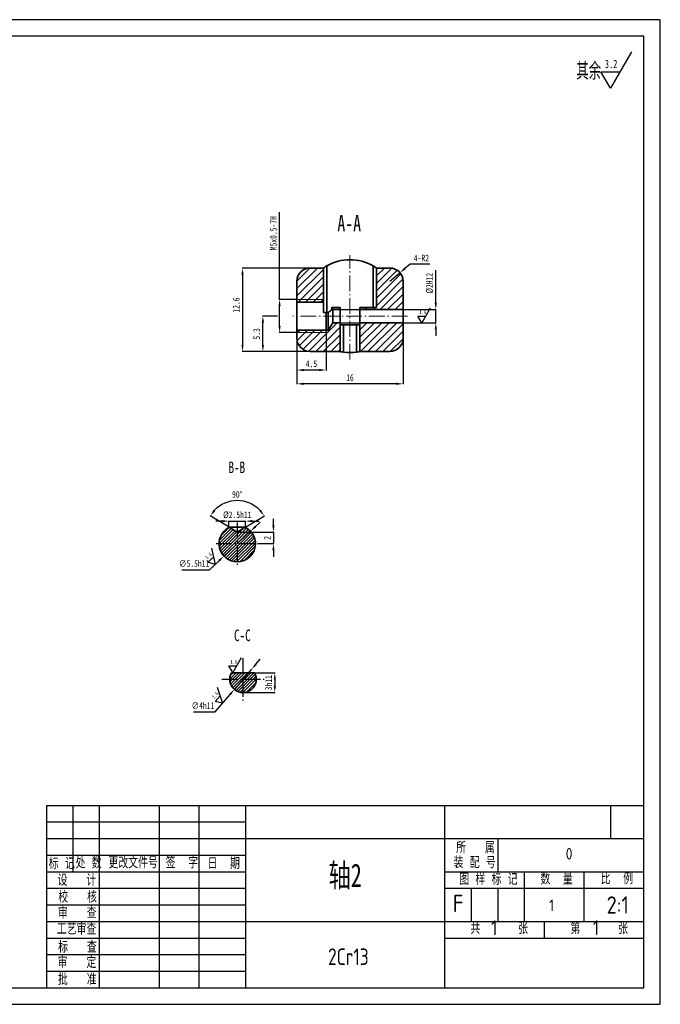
# Model space of a CAD drawing. Header units: millimetres. Extents: x -33921 to -29933, y -26486 to -26076.
# Tile 33 of 34: x -30638 to -30445, y -26375 to -26078. Entities that reach past the tile are written whole.
import ezdxf

# ---------------------------------------------------------------- set-up
doc = ezdxf.new("R2010")
doc.units = ezdxf.units.MM
doc.linetypes.add('GEN7A', pattern=[6.875, 4.75, -0.875, 0.375, -0.875])
doc.linetypes.add('SLD-实线', pattern=[0])
doc.layers.add('尺寸', color=7, linetype='Continuous')
doc.layers.add('尺寸线', color=5, linetype='Continuous', lineweight=15)
doc.layers.add('文字', color=5, linetype='SLD-实线', lineweight=20)
doc.styles.add('HZ35', font='txt5.shx', dxfattribs={"width": 0.7, "bigfont": 'hztxt.shx'})
doc.styles.add('SLDTEXTSTYLE5', font='TXT', dxfattribs={"width": 0.7})
doc.styles.add('图框文字', font='gbenor.shx', dxfattribs={"bigfont": 'gbcbig.shx'})
doc.styles.add('绘图文字3.5', font='gbenor.shx', dxfattribs={"bigfont": 'gbcbig.shx'})
doc.styles.add('绘图文字5', font='gbenor.shx', dxfattribs={"bigfont": 'gbcbig.shx'})
doc.dimstyles.new('2-1', dxfattribs={"dimtxt": 2, "dimasz": 2, "dimexe": 0.1, "dimexo": 0.05, "dimgap": 0.875, "dimtad": 1, "dimtoh": 1, "dimlfac": 0.5, "dimrnd": 1e-09, "dimzin": 12, "dimdsep": 46, "dimtxsty": 'SLDTEXTSTYLE5', "dimcen": 0.09, "dimclrd": 5, "dimclre": 5, "dimclrt": 5, "dimadec": 0, "dimazin": 3, "dimtfac": 1, "dimtmove": 0, "dimatfit": 3, "dimfxl": 1, "dimfrac": 2, "dimtolj": 1, "dimtzin": 12, "dimarcsym": 0})
doc.dimstyles.new('2-1 v', dxfattribs={"dimtxt": 2, "dimasz": 2, "dimexe": 0.1, "dimexo": 0.05, "dimgap": 0.875, "dimtad": 1, "dimlfac": 0.5, "dimrnd": 1e-09, "dimzin": 12, "dimdsep": 46, "dimtxsty": 'SLDTEXTSTYLE5', "dimcen": 0.09, "dimclrd": 5, "dimclre": 5, "dimclrt": 5, "dimadec": 0, "dimazin": 3, "dimtfac": 1, "dimtmove": 0, "dimatfit": 3, "dimfxl": 1, "dimfrac": 2, "dimtolj": 1, "dimtzin": 12, "dimarcsym": 0})
pattern_1 = [(45, (355.6161, 1614.3262), (-1.122532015, 1.122532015), [])]

# ---------------------------------------------------------------- blocks, each defined once
blk = doc.blocks.new('*D339')
at = {"layer": 'Defpoints', "color": 0, "transparency": 16777216}
for p in [(-30569.94, -26229.57), (-30574.94, -26231.49), (-30569.94, -26231.59)]:
    blk.add_point(p, dxfattribs=at)
at = {"layer": '尺寸线', "color": 5, "lineweight": -2, "transparency": 16777216}
for p, q in [((-30576.94, -26229.57), (-30578.94, -26229.57)), ((-30574.94, -26231.44), (-30574.94, -26229.47)), ((-30574.94, -26229.57), (-30569.94, -26229.57)), ((-30569.94, -26231.54), (-30569.94, -26229.47)), ((-30567.94, -26229.57), (-30565.94, -26229.57))]:
    blk.add_line(p, q, dxfattribs=at)
at = {"layer": '尺寸线', "color": 5, "transparency": 16777216}
for points in [[(-30576.94, -26229.24), (-30576.94, -26229.9), (-30574.94, -26229.57)], [(-30567.94, -26229.24), (-30567.94, -26229.9), (-30569.94, -26229.57)]]:
    blk.add_solid(points, dxfattribs=at)
at = {"layer": '尺寸线', "color": 5, "lineweight": 18, "transparency": 16777216, "insert": (-30572.44, -26227.7), "char_height": 2, "attachment_point": 5, "style": 'SLDTEXTSTYLE5'}
blk.add_mtext('\\A1;%%C2.5h11', dxfattribs=at)
blk = doc.blocks.new('*D369')
at = {"layer": 'Defpoints', "color": 0, "transparency": 16777216}
for p in [(-30569.26, -26223.95), (-30574.85, -26231.42), (-30572.44, -26232.86), (-30572.44, -26232.86), (-30570.04, -26231.42)]:
    blk.add_point(p, dxfattribs=at)
at = {"layer": '尺寸线', "color": 5, "lineweight": -2, "transparency": 16777216}
for p, q in [((-30574.9, -26231.39), (-30580.65, -26227.94)), ((-30569.99, -26231.39), (-30564.24, -26227.94))]:
    blk.add_line(p, q, dxfattribs=at)
blk.add_arc((-30572.44, -26232.86), 9.47, 43.1232, 136.8768, dxfattribs=at)
at = {"layer": '尺寸线', "color": 5, "transparency": 16777216}
for points in [[(-30579.09, -26226.59), (-30579.62, -26226.19), (-30580.56, -26227.99)], [(-30565.27, -26226.19), (-30565.8, -26226.59), (-30564.33, -26227.99)]]:
    blk.add_solid(points, dxfattribs=at)
at = {"layer": '尺寸线', "color": 5, "lineweight": 18, "transparency": 16777216, "insert": (-30572.44, -26221.52), "char_height": 2, "attachment_point": 5, "style": 'SLDTEXTSTYLE5'}
blk.add_mtext('\\A1;90°', dxfattribs=at)
blk = doc.blocks.new('*D340')
at = {"layer": 'Defpoints', "color": 0, "transparency": 16777216}
for p in [(-30572.44, -26232.86), (-30566.07, -26236.36), (-30561.53, -26236.36)]:
    blk.add_point(p, dxfattribs=at)
at = {"layer": '尺寸线', "color": 5, "lineweight": -2, "transparency": 16777216}
for p, q in [((-30561.53, -26230.86), (-30561.53, -26228.86)), ((-30572.39, -26232.86), (-30561.43, -26232.86)), ((-30561.53, -26232.86), (-30561.53, -26236.36)), ((-30566.02, -26236.36), (-30561.43, -26236.36)), ((-30561.53, -26238.36), (-30561.53, -26240.36))]:
    blk.add_line(p, q, dxfattribs=at)
at = {"layer": '尺寸线', "color": 5, "transparency": 16777216}
for points in [[(-30561.87, -26230.86), (-30561.2, -26230.86), (-30561.53, -26232.86)], [(-30561.87, -26238.36), (-30561.2, -26238.36), (-30561.53, -26236.36)]]:
    blk.add_solid(points, dxfattribs=at)
at = {"layer": '尺寸线', "color": 5, "lineweight": 18, "transparency": 16777216, "insert": (-30563.41, -26234.61), "char_height": 2, "attachment_point": 5, "rotation": 90, "style": 'SLDTEXTSTYLE5'}
blk.add_mtext('\\A1;2', dxfattribs=at)
blk = doc.blocks.new('*D370')
at = {"layer": 'Defpoints', "color": 0, "transparency": 16777216}
for p in [(-30568.43, -26232.6), (-30576.45, -26240.13)]:
    blk.add_point(p, dxfattribs=at)
at = {"layer": '尺寸线', "color": 5, "lineweight": -2, "transparency": 16777216}
for p, q in [((-30566.98, -26231.23), (-30565.52, -26229.86)), ((-30568.43, -26232.6), (-30576.45, -26240.13)), ((-30580.83, -26244.23), (-30577.91, -26241.5)), ((-30589.17, -26244.23), (-30580.83, -26244.23))]:
    blk.add_line(p, q, dxfattribs=at)
at = {"layer": '尺寸线', "color": 5, "transparency": 16777216}
for points in [[(-30567.2, -26230.99), (-30566.75, -26231.47), (-30568.43, -26232.6)], [(-30578.14, -26241.25), (-30577.68, -26241.74), (-30576.45, -26240.13)]]:
    blk.add_solid(points, dxfattribs=at)
at = {"layer": '尺寸线', "color": 5, "lineweight": 18, "transparency": 16777216, "insert": (-30585.44, -26242.36), "char_height": 2, "attachment_point": 5, "style": 'SLDTEXTSTYLE5'}
blk.add_mtext('\\A1;∅5.5h11', dxfattribs=at)
blk = doc.blocks.new('*D371')
at = {"layer": 'Defpoints', "color": 0, "transparency": 16777216}
for p in [(-30570.71, -26275.29), (-30570.71, -26281.29), (-30561.12, -26281.29)]:
    blk.add_point(p, dxfattribs=at)
at = {"layer": '尺寸线', "color": 5, "lineweight": -2, "transparency": 16777216}
for p, q in [((-30570.66, -26275.29), (-30561.02, -26275.29)), ((-30561.12, -26277.29), (-30561.12, -26279.29)), ((-30570.66, -26281.29), (-30561.02, -26281.29))]:
    blk.add_line(p, q, dxfattribs=at)
at = {"layer": '尺寸线', "color": 5, "transparency": 16777216}
for points in [[(-30561.45, -26277.29), (-30560.79, -26277.29), (-30561.12, -26275.29)], [(-30561.45, -26279.29), (-30560.79, -26279.29), (-30561.12, -26281.29)]]:
    blk.add_solid(points, dxfattribs=at)
at = {"layer": '尺寸线', "color": 5, "lineweight": 18, "transparency": 16777216, "insert": (-30563, -26278.29), "char_height": 2, "attachment_point": 5, "rotation": 90, "style": 'SLDTEXTSTYLE5'}
blk.add_mtext('\\A1;3h11', dxfattribs=at)
blk = doc.blocks.new('*D372')
at = {"layer": 'Defpoints', "color": 0, "transparency": 16777216}
for p in [(-30568.11, -26274.25), (-30573.31, -26280.33)]:
    blk.add_point(p, dxfattribs=at)
at = {"layer": '尺寸线', "color": 5, "lineweight": -2, "transparency": 16777216}
for p, q in [((-30566.81, -26272.73), (-30565.51, -26271.21)), ((-30568.11, -26274.25), (-30573.31, -26280.33)), ((-30579.11, -26287.09), (-30574.61, -26281.84)), ((-30585.59, -26287.09), (-30579.11, -26287.09))]:
    blk.add_line(p, q, dxfattribs=at)
at = {"layer": '尺寸线', "color": 5, "transparency": 16777216}
for points in [[(-30567.06, -26272.52), (-30566.55, -26272.95), (-30568.11, -26274.25)], [(-30574.87, -26281.63), (-30574.36, -26282.06), (-30573.31, -26280.33)]]:
    blk.add_solid(points, dxfattribs=at)
at = {"layer": '尺寸线', "color": 5, "lineweight": 18, "transparency": 16777216, "insert": (-30582.79, -26285.22), "char_height": 2, "attachment_point": 5, "style": 'SLDTEXTSTYLE5'}
blk.add_mtext('\\A1;∅4h11', dxfattribs=at)
blk = doc.blocks.new('*D355')
at = {"layer": 'Defpoints', "color": 0, "transparency": 16777216}
for p in [(-30522.46, -26169.72), (-30554.46, -26171.92), (-30554.46, -26188.16)]:
    blk.add_point(p, dxfattribs=at)
at = {"layer": '尺寸线', "color": 5, "lineweight": -2, "transparency": 16777216}
for p, q in [((-30522.46, -26169.77), (-30522.46, -26188.26)), ((-30554.46, -26171.97), (-30554.46, -26188.26)), ((-30524.46, -26188.16), (-30552.46, -26188.16))]:
    blk.add_line(p, q, dxfattribs=at)
at = {"layer": '尺寸线', "color": 5, "transparency": 16777216}
for points in [[(-30552.46, -26187.83), (-30552.46, -26188.49), (-30554.46, -26188.16)], [(-30524.46, -26187.83), (-30524.46, -26188.49), (-30522.46, -26188.16)]]:
    blk.add_solid(points, dxfattribs=at)
at = {"layer": '尺寸线', "color": 5, "lineweight": 18, "transparency": 16777216, "insert": (-30538.46, -26186.29), "char_height": 2, "attachment_point": 5, "style": 'SLDTEXTSTYLE5'}
blk.add_mtext('\\A1;16', dxfattribs=at)
blk = doc.blocks.new('*D310')
at = {"layer": 'Defpoints', "color": 0, "transparency": 16777216}
for p in [(-30546.46, -26153.23), (-30570.85, -26178.4), (-30546.46, -26178.4)]:
    blk.add_point(p, dxfattribs=at)
at = {"layer": '尺寸线', "color": 5, "lineweight": -2, "transparency": 16777216}
for p, q in [((-30546.51, -26153.23), (-30570.95, -26153.23)), ((-30570.85, -26155.23), (-30570.85, -26176.4)), ((-30546.51, -26178.4), (-30570.95, -26178.4))]:
    blk.add_line(p, q, dxfattribs=at)
at = {"layer": '尺寸线', "color": 5, "transparency": 16777216}
for points in [[(-30571.19, -26155.23), (-30570.52, -26155.23), (-30570.85, -26153.23)], [(-30571.19, -26176.4), (-30570.52, -26176.4), (-30570.85, -26178.4)]]:
    blk.add_solid(points, dxfattribs=at)
at = {"layer": '尺寸线', "color": 5, "lineweight": 18, "transparency": 16777216, "insert": (-30572.73, -26164.4), "char_height": 2, "attachment_point": 5, "rotation": 90, "style": 'SLDTEXTSTYLE5'}
blk.add_mtext('\\A1;12.6', dxfattribs=at)
blk = doc.blocks.new('*D356')
at = {"layer": 'Defpoints', "color": 0, "transparency": 16777216}
for p in [(-30554.46, -26162.72), (-30559.68, -26172.72), (-30554.46, -26172.72)]:
    blk.add_point(p, dxfattribs=at)
at = {"layer": '尺寸线', "color": 5, "lineweight": -2, "transparency": 16777216}
for p, q in [((-30559.68, -26162.72), (-30559.68, -26136.36)), ((-30554.51, -26162.72), (-30559.78, -26162.72)), ((-30559.68, -26170.72), (-30559.68, -26164.72)), ((-30554.51, -26172.72), (-30559.78, -26172.72))]:
    blk.add_line(p, q, dxfattribs=at)
at = {"layer": '尺寸线', "color": 5, "transparency": 16777216}
for points in [[(-30560.01, -26164.72), (-30559.35, -26164.72), (-30559.68, -26162.72)], [(-30560.01, -26170.72), (-30559.35, -26170.72), (-30559.68, -26172.72)]]:
    blk.add_solid(points, dxfattribs=at)
at = {"layer": '尺寸线', "color": 5, "lineweight": 18, "transparency": 16777216, "insert": (-30561.56, -26142.72), "char_height": 2, "attachment_point": 5, "rotation": 90, "style": 'SLDTEXTSTYLE5'}
blk.add_mtext('\\A1;M5x0.5-7H', dxfattribs=at)
blk = doc.blocks.new('*D357')
at = {"layer": 'Defpoints', "color": 0, "transparency": 16777216}
for p in [(-30554.46, -26172.72), (-30545.67, -26172.72), (-30554.46, -26184)]:
    blk.add_point(p, dxfattribs=at)
at = {"layer": '尺寸线', "color": 5, "lineweight": -2, "transparency": 16777216}
for p, q in [((-30554.46, -26172.77), (-30554.46, -26184.1)), ((-30545.67, -26172.77), (-30545.67, -26184.1)), ((-30547.67, -26184), (-30552.46, -26184))]:
    blk.add_line(p, q, dxfattribs=at)
at = {"layer": '尺寸线', "color": 5, "transparency": 16777216}
for points in [[(-30552.46, -26183.67), (-30552.46, -26184.34), (-30554.46, -26184)], [(-30547.67, -26183.67), (-30547.67, -26184.34), (-30545.67, -26184)]]:
    blk.add_solid(points, dxfattribs=at)
at = {"layer": '尺寸线', "color": 5, "lineweight": 18, "transparency": 16777216, "insert": (-30550.07, -26182.13), "char_height": 2, "attachment_point": 5, "style": 'SLDTEXTSTYLE5'}
blk.add_mtext('\\A1;4.5', dxfattribs=at)
blk = doc.blocks.new('*D358')
at = {"layer": 'Defpoints', "color": 0, "transparency": 16777216}
for p in [(-30543.67, -26165.72), (-30543.67, -26169.72), (-30512.59, -26169.72)]:
    blk.add_point(p, dxfattribs=at)
at = {"layer": '尺寸线', "color": 5, "lineweight": -2, "transparency": 16777216}
for p, q in [((-30512.59, -26163.72), (-30512.59, -26153.91)), ((-30543.62, -26165.72), (-30512.49, -26165.72)), ((-30512.59, -26169.72), (-30512.59, -26165.72)), ((-30543.62, -26169.72), (-30512.49, -26169.72)), ((-30512.59, -26171.72), (-30512.59, -26173.72))]:
    blk.add_line(p, q, dxfattribs=at)
at = {"layer": '尺寸线', "color": 5, "transparency": 16777216}
for points in [[(-30512.92, -26163.72), (-30512.26, -26163.72), (-30512.59, -26165.72)], [(-30512.92, -26171.72), (-30512.26, -26171.72), (-30512.59, -26169.72)]]:
    blk.add_solid(points, dxfattribs=at)
at = {"layer": '尺寸线', "color": 5, "lineweight": 18, "transparency": 16777216, "insert": (-30514.46, -26157.81), "char_height": 2, "attachment_point": 5, "rotation": 90, "style": 'SLDTEXTSTYLE5'}
blk.add_mtext('\\A1;%%C2H12', dxfattribs=at)
blk = doc.blocks.new('*D311')
at = {"layer": 'Defpoints', "color": 0, "transparency": 16777216}
for p in [(-30564.72, -26167.72), (-30560.26, -26167.72), (-30545.67, -26178.44)]:
    blk.add_point(p, dxfattribs=at)
at = {"layer": '尺寸线', "color": 5, "lineweight": -2, "transparency": 16777216}
for p, q in [((-30560.31, -26167.72), (-30564.82, -26167.72)), ((-30564.72, -26176.44), (-30564.72, -26169.72)), ((-30545.72, -26178.44), (-30564.82, -26178.44))]:
    blk.add_line(p, q, dxfattribs=at)
at = {"layer": '尺寸线', "color": 5, "transparency": 16777216}
for points in [[(-30565.05, -26169.72), (-30564.38, -26169.72), (-30564.72, -26167.72)], [(-30565.05, -26176.44), (-30564.38, -26176.44), (-30564.72, -26178.44)]]:
    blk.add_solid(points, dxfattribs=at)
at = {"layer": '尺寸线', "color": 5, "lineweight": 18, "transparency": 16777216, "insert": (-30566.59, -26173.08), "char_height": 2, "attachment_point": 5, "rotation": 90, "style": 'SLDTEXTSTYLE5'}
blk.add_mtext('\\A1;5.3', dxfattribs=at)
blk = doc.blocks.new('*D312')
at = {"layer": 'Defpoints', "color": 0, "transparency": 16777216}
for p in [(-30523.41, -26154.65), (-30526.46, -26157.23)]:
    blk.add_point(p, dxfattribs=at)
at = {"layer": '尺寸线', "color": 5, "lineweight": -2, "transparency": 16777216}
for p, q in [((-30520.35, -26152.07), (-30521.88, -26153.36)), ((-30514.34, -26152.07), (-30520.35, -26152.07)), ((-30526.46, -26157.23), (-30523.41, -26154.65))]:
    blk.add_line(p, q, dxfattribs=at)
blk.add_arc((-30526.46, -26157.23), 4, 38.7532, 89.2838, dxfattribs=at)
at = {"layer": '尺寸线', "color": 5, "transparency": 16777216}
blk.add_solid([(-30522.1, -26153.11), (-30521.67, -26153.62), (-30523.41, -26154.65)], dxfattribs=at)
at = {"layer": '尺寸线', "color": 5, "lineweight": 18, "transparency": 16777216, "insert": (-30516.91, -26150.2), "char_height": 2, "attachment_point": 5, "style": 'SLDTEXTSTYLE5'}
blk.add_mtext('\\A1;4-R2', dxfattribs=at)

msp = doc.modelspace()

# ---------------------------------------------------------------- hatches: boundary and pattern name
at = {"layer": '尺寸', "linetype": 'Continuous', "lineweight": 18}
h = msp.add_hatch(dxfattribs=at)
h.set_pattern_fill('ANSI31', color=5, scale=0.5, style=0)
h.set_pattern_definition(pattern_1)
edge = h.paths.add_edge_path(flags=0)
edge.add_line((-30550.4645, -26153.2329), (-30546.4645, -26153.2329))
edge.add_line((-30546.4645, -26153.2329), (-30546.4645, -26163.522))
edge.add_line((-30546.4645, -26163.522), (-30554.4645, -26163.522))
edge.add_line((-30554.4645, -26163.522), (-30554.4645, -26157.2329))
edge.add_arc((-30550.4645, -26157.2329), 4, 450, 540, ccw=False)
h = msp.add_hatch(dxfattribs=at)
h.set_pattern_fill('ANSI31', color=5, scale=0.5, style=0)
h.set_pattern_definition(pattern_1)
edge = h.paths.add_edge_path(flags=0)
edge.add_line((-30535.4645, -26165.1374), (-30530.4645, -26165.1374))
edge.add_line((-30530.4645, -26165.1374), (-30530.4645, -26153.2329))
edge.add_line((-30530.4645, -26153.2329), (-30526.4645, -26153.2329))
edge.add_arc((-30526.4645, -26157.2329), 4, 360, 450, ccw=False)
edge.add_line((-30522.4645, -26157.2329), (-30522.4645, -26165.722))
edge.add_line((-30522.4645, -26165.722), (-30535.4645, -26165.722))
edge.add_line((-30535.4645, -26165.722), (-30535.4645, -26165.1374))
h = msp.add_hatch(dxfattribs=at)
h.set_pattern_fill('ANSI31', color=5, scale=0.5, style=0)
h.set_pattern_definition(pattern_1)
edge = h.paths.add_edge_path(flags=0)
edge.add_line((-30541.4645, -26169.722), (-30541.4645, -26178.3968))
edge.add_line((-30541.4645, -26178.3968), (-30550.4645, -26178.3968))
edge.add_arc((-30550.4645, -26174.3968), 4, 180, 270, ccw=False)
edge.add_line((-30554.4645, -26174.3968), (-30554.4645, -26171.922))
edge.add_line((-30554.4645, -26171.922), (-30544.9881, -26171.922))
edge.add_line((-30544.9881, -26171.922), (-30543.6662, -26169.722))
edge.add_line((-30543.6662, -26169.722), (-30541.4645, -26169.722))
h = msp.add_hatch(dxfattribs=at)
h.set_pattern_fill('ANSI31', color=5, scale=0.5, style=0)
h.set_pattern_definition(pattern_1)
edge = h.paths.add_edge_path(flags=0)
edge.add_line((-30526.4645, -26178.3968), (-30535.4645, -26178.3968))
edge.add_line((-30535.4645, -26178.3968), (-30535.4645, -26169.722))
edge.add_line((-30535.4645, -26169.722), (-30522.4645, -26169.722))
edge.add_line((-30522.4645, -26169.722), (-30522.4645, -26174.3968))
edge.add_arc((-30526.4645, -26174.3968), 4, 270, 360, ccw=False)
h = msp.add_hatch(dxfattribs=at)
h.set_pattern_fill('ANSI31', color=5, scale=0.2, style=0)
h.set_pattern_definition([(45, (332.82096, 99.827), (-0.449012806, 0.449012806), [])])
edge = h.paths.add_edge_path()
edge.add_line((-30572.4439, -26232.8646), (-30574.3575, -26231.7148))
edge.add_line((-30574.3575, -26231.7148), (-30574.9439, -26231.4635))
edge.add_arc((-30572.4439, -26236.3625), 5.5, 117.035692, 422.964308)
edge.add_line((-30569.9439, -26231.4635), (-30570.8353, -26231.8981))
edge.add_line((-30570.8353, -26231.8981), (-30572.4439, -26232.8646))
h = msp.add_hatch(dxfattribs=at)
h.set_pattern_fill('ANSI31', color=5, scale=0.2, style=0)
h.set_pattern_definition([(45, (102.43426, 188.21345), (-0.449012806, 0.449012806), [])])
edge = h.paths.add_edge_path(flags=0)
edge.add_line((-30567.2464, -26275.2886), (-30574.1746, -26275.2886))
edge.add_arc((-30570.7105, -26277.2886), 4, 150, 390)

# ---------------------------------------------------------------- linework, layer by layer
at = {"color": 7, "linetype": 'Continuous', "lineweight": 35}
for p, q in [((-30546.4645, -26153.2329), (-30550.4645, -26153.2329)), ((-30546.4645, -26153.2329), (-30546.4645, -26163.522)), ((-30545.4645, -26166.6354), (-30545.4645, -26152.5976)), ((-30531.4645, -26152.5976), (-30531.4645, -26165.1374)), ((-30530.4645, -26153.2329), (-30526.4645, -26153.2329)), ((-30530.4645, -26165.1374), (-30530.4645, -26153.2329)), ((-30554.4645, -26163.522), (-30554.4645, -26157.2329)), ((-30522.4645, -26165.722), (-30522.4645, -26157.2329)), ((-30554.4645, -26163.522), (-30546.4645, -26163.522)), ((-30554.4645, -26171.922), (-30554.4645, -26163.522)), ((-30546.4645, -26163.522), (-30546.4645, -26166.6354)), ((-30544.0175, -26165.1374), (-30543.6662, -26165.722)), ((-30541.4645, -26165.1374), (-30544.0175, -26165.1374)), ((-30541.4645, -26165.722), (-30541.4645, -26165.1374)), ((-30535.4645, -26165.1374), (-30535.4645, -26165.722)), ((-30530.4645, -26165.1374), (-30535.4645, -26165.1374)), ((-30544.9881, -26166.6354), (-30546.4645, -26166.6354)), ((-30544.9881, -26171.922), (-30544.9881, -26166.6354)), ((-30543.6662, -26169.722), (-30543.6662, -26165.722)), ((-30543.6662, -26165.722), (-30541.4645, -26165.722)), ((-30541.4645, -26169.722), (-30541.4645, -26165.722)), ((-30535.4645, -26165.722), (-30522.4645, -26165.722)), ((-30535.4645, -26165.722), (-30535.4645, -26169.722)), ((-30522.4645, -26165.722), (-30522.4645, -26169.722)), ((-30543.6662, -26169.722), (-30544.9881, -26171.922)), ((-30541.4645, -26169.722), (-30543.6662, -26169.722)), ((-30541.4645, -26178.3968), (-30541.4645, -26169.722)), ((-30540.4645, -26170.322), (-30541.4645, -26170.322)), ((-30540.4645, -26178.5784), (-30540.4645, -26170.322)), ((-30540.4645, -26170.322), (-30536.4645, -26170.322)), ((-30536.4645, -26170.322), (-30536.4645, -26178.5784)), ((-30535.4645, -26170.322), (-30536.4645, -26170.322)), ((-30522.4645, -26169.722), (-30535.4645, -26169.722)), ((-30535.4645, -26169.722), (-30535.4645, -26178.3968)), ((-30522.4645, -26174.3968), (-30522.4645, -26169.722)), ((-30544.9881, -26171.922), (-30554.4645, -26171.922)), ((-30554.4645, -26174.3968), (-30554.4645, -26171.922)), ((-30541.4645, -26178.3968), (-30550.4645, -26178.3968)), ((-30535.4645, -26178.3968), (-30526.4645, -26178.3968)), ((-30574.8522, -26231.4176), (-30572.4439, -26232.8646)), ((-30570.1526, -26231.3625), (-30574.7351, -26231.3625)), ((-30570.1526, -26231.3625), (-30574.7351, -26231.3625)), ((-30572.4439, -26232.8646), (-30570.0357, -26231.4177)), ((-30574.1746, -26275.2886), (-30567.2464, -26275.2886))]:
    msp.add_line(p, q, dxfattribs=at)
at = {"color": 7, "linetype": 'Continuous', "lineweight": 18}
for p, q in [((-30554.4645, -26162.722), (-30546.4645, -26162.722)), ((-30554.4645, -26172.722), (-30545.6725, -26172.722))]:
    msp.add_line(p, q, dxfattribs=at)
at = {"color": 1, "linetype": 'GEN7A'}
for p, q in [((-30572.4439, -26229.985), (-30572.4439, -26242.74)), ((-30578.8214, -26236.3625), (-30566.0664, -26236.3625)), ((-30570.7105, -26270.9111), (-30570.7105, -26283.6661)), ((-30577.088, -26277.2886), (-30564.333, -26277.2886))]:
    msp.add_line(p, q, dxfattribs=at)
at = {"color": 0, "lineweight": 30}
for p, q in [((-30629.9199, -26315.3162), (-30449.9199, -26315.3162)), ((-30629.9199, -26315.3162), (-30629.9199, -26370.3162)), ((-30621.9199, -26335.3162), (-30621.9199, -26315.3162)), ((-30613.9199, -26370.3162), (-30613.9199, -26315.3162)), ((-30595.9199, -26370.3162), (-30595.9199, -26315.3162)), ((-30583.9199, -26370.3162), (-30583.9199, -26315.3162)), ((-30569.9199, -26315.3162), (-30569.9199, -26370.3162)), ((-30509.9199, -26315.3162), (-30509.9199, -26370.3162)), ((-30459.9199, -26315.3162), (-30459.9199, -26325.3162)), ((-30629.9199, -26320.3162), (-30569.9199, -26320.3162)), ((-30629.9199, -26325.3162), (-30569.9199, -26325.3162)), ((-30569.9199, -26325.3162), (-30449.9199, -26325.3162)), ((-30493.9199, -26325.3162), (-30493.9199, -26335.3162)), ((-30629.9199, -26330.3162), (-30569.9199, -26330.3162)), ((-30629.9199, -26335.3162), (-30569.9199, -26335.3162)), ((-30509.9199, -26335.3162), (-30449.9199, -26335.3162)), ((-30485.9199, -26335.3162), (-30485.9199, -26350.3162)), ((-30467.9199, -26335.3162), (-30467.9199, -26350.3162)), ((-30629.9199, -26340.3162), (-30569.9199, -26340.3162)), ((-30509.9199, -26340.3162), (-30449.9199, -26340.3162)), ((-30501.9199, -26340.3162), (-30501.9199, -26350.3162)), ((-30493.9199, -26340.3162), (-30493.9199, -26350.3162)), ((-30629.9199, -26345.3162), (-30569.9199, -26345.3162)), ((-30629.9199, -26350.3162), (-30569.9199, -26350.3162)), ((-30569.9199, -26350.3162), (-30449.9199, -26350.3162)), ((-30479.9199, -26350.3162), (-30479.9199, -26355.3162)), ((-30629.9199, -26355.3162), (-30569.9199, -26355.3162)), ((-30509.9199, -26355.3162), (-30449.9199, -26355.3162)), ((-30629.9199, -26360.3162), (-30569.9199, -26360.3162)), ((-30629.9199, -26365.3162), (-30569.9199, -26365.3162))]:
    msp.add_line(p, q, dxfattribs=at)
at = {"lineweight": 30}
for points in [[(-30864.9199, -26375.3162), (-30444.9199, -26375.3162), (-30444.9199, -26078.3162), (-30864.9199, -26078.3162)], [(-30839.9199, -26370.3162), (-30449.9199, -26370.3162), (-30449.9199, -26083.3162), (-30839.9199, -26083.3162)]]:
    msp.add_lwpolyline(points, close=True, dxfattribs=at)
for points in [[(-30453.6054, -26087.9993), (-30459.9562, -26098.9993), (-30462.843, -26093.9993), (-30457.0695, -26093.9993)], [(-30514.2659, -26165.3409), (-30516.8063, -26169.7409), (-30517.961, -26167.7409), (-30515.6516, -26167.7409)], [(-30580.2336, -26237.6869), (-30579.144, -26242.6493), (-30581.3451, -26241.9504), (-30579.6393, -26240.3936)], [(-30571.2371, -26270.8409), (-30573.7774, -26275.2409), (-30574.9321, -26273.2409), (-30572.6227, -26273.2409)], [(-30578.4557, -26279.645), (-30576.8639, -26284.4698), (-30579.1249, -26283.9999), (-30577.5874, -26282.2767)]]:
    msp.add_lwpolyline(points)
at = {"color": 7, "linetype": 'Continuous', "lineweight": 35}
for centre, radius, start, end in [((-30538.4645, -26164.722), 14, 60, 120), ((-30550.4645, -26157.2329), 4, 90, 180), ((-30526.4645, -26157.2329), 4, 0, 90), ((-30550.4645, -26174.3968), 4, 180, 270), ((-30526.4645, -26174.3968), 4, 270, 0), ((-30538.4645, -26164.722), 14, 261.786789, 278.213211), ((-30572.4439, -26236.3625), 5.5, 117.035692, 62.964308), ((-30570.7105, -26277.2886), 4, 150, 30)]:
    msp.add_arc(centre, radius, start, end, dxfattribs=at)
for points, knots in [([(-30545.4645, -26152.5976), (-30545.5894, -26152.6698), (-30545.7095, -26152.7417), (-30545.9403, -26152.8843), (-30546.0487, -26152.9537), (-30546.3318, -26153.1394), (-30546.4645, -26153.2329), (-30546.4645, -26153.2329)], [0, 0, 0, 0, 0.25, 0.25, 0.5, 0.5, 1, 1, 1, 1]), ([(-30530.4645, -26153.2329), (-30530.4645, -26153.2329), (-30530.595, -26153.1409), (-30530.9741, -26152.8922), (-30531.2151, -26152.7416), (-30531.4645, -26152.5976)], [0, 0, 0, 0, 0.5, 0.5, 1, 1, 1, 1]), ([(-30544.0175, -26165.1374), (-30543.9408, -26165.2651), (-30543.9064, -26165.3945), (-30543.949, -26165.6577), (-30544.0236, -26165.7858), (-30544.2328, -26166.0355), (-30544.3671, -26166.1581), (-30544.6614, -26166.3992), (-30544.8216, -26166.5178), (-30544.9881, -26166.6354)], [0, 0, 0, 0, 0.25, 0.25, 0.5, 0.5, 0.75, 0.75, 1, 1, 1, 1]), ([(-30541.4645, -26178.3968), (-30541.4645, -26178.3968), (-30541.3541, -26178.4218), (-30540.9852, -26178.4945), (-30540.7279, -26178.5404), (-30540.4645, -26178.5784)], [0, 0, 0, 0, 0.5, 0.5, 1, 1, 1, 1]), ([(-30536.4645, -26178.5784), (-30536.201, -26178.5404), (-30535.9446, -26178.4946), (-30535.575, -26178.4219), (-30535.4645, -26178.3968), (-30535.4645, -26178.3968)], [0, 0, 0, 0, 0.5, 0.5, 1, 1, 1, 1]), ([(-30570.1526, -26231.3625), (-30570.0841, -26231.3939), (-30570.0324, -26231.4192), (-30569.9621, -26231.4541), (-30569.9439, -26231.4635), (-30569.9439, -26231.4635)], [0, 0, 0, 0, 0.5, 0.5, 1, 1, 1, 1])]:
    msp.add_open_spline(points, degree=3, knots=knots, dxfattribs=at)
msp.add_open_spline([(-30574.9439, -26231.4635), (-30574.9439, -26231.4635), (-30574.8719, -26231.4252), (-30574.7351, -26231.3625)], degree=3, dxfattribs=at)
at = {"layer": '尺寸线', "color": 1, "linetype": 'GEN7A', "lineweight": 18}
for p, q in [((-30538.4645, -26180.8198), (-30538.4645, -26149.3247)), ((-30521.1165, -26167.722), (-30555.659, -26167.722))]:
    msp.add_line(p, q, dxfattribs=at)
at = {"layer": '尺寸线', "color": 0, "lineweight": 35}
msp.add_line((-30545.6725, -26172.722), (-30545.6725, -26166.6354), dxfattribs=at)

# ---------------------------------------------------------------- texts
at = {"color": 0, "lineweight": 30}
for s, height, style, p in [('所   属', 3.5, '图框文字', (-30506.4576, -26329.776)), ('标 记', 3.5, '图框文字', (-30629.2733, -26334.6029)), ('处 数', 3.5, '图框文字', (-30621.1777, -26334.3626)), ('更改文件号', 3.5, '图框文字', (-30611.2492, -26334.3338)), ('签  字', 3.5, '图框文字', (-30594.0111, -26334.3065)), ('日  期', 3.5, '图框文字', (-30581.3912, -26334.518)), ('装 配 号', 3.5, '图框文字', (-30507.2371, -26334.276)), ('设   计', 3.5, '图框文字', (-30626.5943, -26339.5899)), ('图 样 标 记', 3.5, '图框文字', (-30505.5315, -26339.3286)), ('数  量', 3.5, '图框文字', (-30481.044, -26339.1977)), ('比  例', 3.5, '图框文字', (-30462.8721, -26339.1222)), ('校   核', 3.5, '图框文字', (-30626.3875, -26344.6763)), ('审   查', 3.5, '图框文字', (-30626.4847, -26349.4649)), ('工艺审查', 3.5, '图框文字', (-30626.825, -26354.2933)), ('共      张', 3.5, '图框文字', (-30502.1406, -26354.1491)), ('1', 4.5, '绘图文字3.5', (-30495.9394, -26354.4918)), ('第      张', 3.5, '图框文字', (-30472.002, -26354.1491)), ('1', 4.5, '绘图文字3.5', (-30465.2223, -26354.4918)), ('标   查', 3.5, '图框文字', (-30626.4308, -26359.7786)), ('审   定', 3.5, '图框文字', (-30626.5715, -26364.3923)), ('批   准', 3.5, '图框文字', (-30626.4777, -26369.5187))]:
    msp.add_text(s, height=height, dxfattribs=dict(at, style=style)).set_placement(p)
at = {"insert": (-30470.254, -26091.224), "char_height": 5.2, "attachment_point": 1, "style": '绘图文字5'}
msp.add_mtext_dynamic_manual_height_columns('其余', width=9.915841, gutter_width=20, heights=[0], dxfattribs=at)
at = {"color": 7, "linetype": 'Continuous', "insert": (-30461.6228, -26090.4113), "char_height": 2.5, "width": 1.844469, "attachment_point": 1, "style": 'SLDTEXTSTYLE5'}
msp.add_mtext('3.2', dxfattribs=at)
at = {"color": 7, "linetype": 'Continuous', "char_height": 1.2, "attachment_point": 1, "style": 'SLDTEXTSTYLE5'}
for insert in [(-30517.522, -26165.8824), (-30574.4932, -26271.3825)]:
    msp.add_mtext('1.6', dxfattribs=dict(at, insert=insert))
for insert, rotation in [((-30582.2737, -26240.2818), 42.384291), ((-30580.2194, -26282.4351), 48.258575)]:
    msp.add_mtext('1.6', dxfattribs=dict(at, insert=insert, rotation=rotation))
at = {"lineweight": 35, "char_height": 3.5, "attachment_point": 2, "style": '绘图文字3.5'}
for s, insert in [('0', (-30472.4104, -26328.1461)), ('{\\C1;1}', (-30477.663, -26343.7046))]:
    msp.add_mtext(s, dxfattribs=dict(at, insert=insert))
at = {"color": 0, "lineweight": 30, "ltscale": 0.5, "insert": (-30544.9111, -26332.8886), "char_height": 7, "width": 19.410337, "attachment_point": 1, "style": 'HZ35'}
msp.add_mtext('{\\fSimSun|b0|i0|c134|p2;轴2}', dxfattribs=at)
at = {"color": 0, "lineweight": 30, "char_height": 5.2, "attachment_point": 1, "style": '绘图文字5'}
for s, insert, width in [('F', (-30507.4515, -26342.2982), 4.398024), ('2:1', (-30461.0866, -26342.75), 17.3137)]:
    msp.add_mtext(s, dxfattribs=dict(at, insert=insert, width=width))
at = {"lineweight": 30, "insert": (-30538.9502, -26358.4646), "char_height": 5, "width": 69.750513, "attachment_point": 2, "style": '绘图文字3.5'}
msp.add_mtext('{\\W0.9;2Cr13}', dxfattribs=at)
at = {"layer": '尺寸', "attachment_point": 2, "style": 'SLDTEXTSTYLE5'}
for s, insert, char_height in [('A-A', (-30538.6879, -26137.1915), 5), ('B-B', (-30572.576, -26211.5878), 3.5), ('C-C', (-30570.9007, -26262.2736), 3.5)]:
    msp.add_mtext(s, dxfattribs=dict(at, insert=insert, char_height=char_height))
at = {"layer": '文字', "insert": (-30729.2551, -26324.8847), "char_height": 4, "width": 118.926598, "attachment_point": 1, "style": '绘图文字3.5'}
msp.add_mtext('{\\H1.75x;\\C5;      技术要求\\P\\H0.71429x;1：去除毛刺和锐角；\\P2：未标注的公差按GB/T1804-m\\H0.8x;。}', dxfattribs=at)

# ---------------------------------------------------------------- dimensions: what is measured, and where the dimension line sits
at = {"layer": '尺寸线', "lineweight": 18}
for base, p1, p2, text, picture, middle in [((-30559.6809, -26172.722), (-30554.4645, -26162.722), (-30554.4645, -26172.722), 'M<>x0.5-7H', '*D356', (-30559.6809, -26142.722)), ((-30570.8533, -26178.3968), (-30546.4645, -26153.2329), (-30546.4645, -26178.3968), '12.6', '*D310', (-30570.8533, -26164.3979)), ((-30512.5895, -26169.722), (-30543.6662, -26165.722), (-30543.6662, -26169.722), '%%C<>H12', '*D358', (-30512.5895, -26157.8137))]:
    dim = msp.add_linear_dim(base=base, p1=p1, p2=p2, angle=90, text=text, dimstyle='2-1 v', dxfattribs=at)
    dim.commit()
    dim.dimension.update_dxf_attribs({"geometry": picture, "text_midpoint": middle, "dimtype": 160})
dim = msp.add_radius_dim(center=(-30526.4645, -26157.2329), mpoint=(-30523.4087, -26154.6518), text='4-<>', dimstyle='2-1', dxfattribs=at)
dim.commit()
dim.dimension.update_dxf_attribs({"geometry": '*D312', "text_midpoint": (-30516.9112, -26150.1958)})
for base, p1, p2, angle, text, picture, middle in [((-30564.7163, -26167.722), (-30545.6725, -26178.437), (-30560.2626, -26167.722), 90, '5.3', '*D311', (-30566.5913, -26173.0795)), ((-30554.4645, -26184.0019), (-30545.6725, -26172.722), (-30554.4645, -26172.722), 180, '4.5', '*D357', (-30550.0685, -26182.1269)), ((-30561.5319, -26236.3625), (-30572.4367, -26232.8603), (-30566.0664, -26236.3625), 90, '2', '*D340', (-30563.4069, -26234.6114)), ((-30561.1207, -26281.2886), (-30570.7105, -26275.2886), (-30570.7105, -26281.2886), 90, '<>h11', '*D371', (-30562.9957, -26278.2886))]:
    dim = msp.add_linear_dim(base=base, p1=p1, p2=p2, angle=angle, text=text, dimstyle='2-1 v', dxfattribs=at)
    dim.commit()
    dim.dimension.update_dxf_attribs({"geometry": picture, "text_midpoint": middle})
dim = msp.add_linear_dim(base=(-30554.4645, -26188.1605), p1=(-30522.4645, -26169.722), p2=(-30554.4645, -26171.922), angle=180, dimstyle='2-1 v', dxfattribs=at)
dim.commit()
dim.dimension.update_dxf_attribs({"geometry": '*D355', "text_midpoint": (-30538.4645, -26186.2855)})
dim = msp.add_angular_dim_2l(base=(-30569.2568, -26223.9472), line1=((-30572.4439, -26232.8646), (-30570.0357, -26231.4177)), line2=((-30574.8522, -26231.4176), (-30572.4439, -26232.8646)), text='90°', dimstyle='2-1 v', dxfattribs=at)
dim.commit()
dim.dimension.update_dxf_attribs({"geometry": '*D369', "text_midpoint": (-30572.4439, -26221.5198)})
dim = msp.add_linear_dim(base=(-30569.9439, -26229.5703), p1=(-30574.9439, -26231.4905), p2=(-30569.9439, -26231.5946), text='%%C<>h11', dimstyle='2-1 v', dxfattribs=at)
dim.commit()
dim.dimension.update_dxf_attribs({"geometry": '*D339', "text_midpoint": (-30572.4439, -26229.5703), "dimtype": 160})
dim = msp.add_diameter_dim_2p(p1=(-30568.434, -26232.5981), p2=(-30576.4537, -26240.1269), text='<>h11', dimstyle='2-1', dxfattribs=at)
dim.commit()
dim.dimension.update_dxf_attribs({"geometry": '*D370', "text_midpoint": (-30585.4365, -26242.3585)})
dim = msp.add_diameter_dim_2p(p1=(-30568.1078, -26274.2512), p2=(-30573.3132, -26280.326), text='<>h11', dimstyle='2-1', dxfattribs=at)
dim.commit()
dim.dimension.update_dxf_attribs({"geometry": '*D372', "text_midpoint": (-30582.7882, -26287.0949), "dimtype": 163})

doc.saveas('drawing.dxf')
